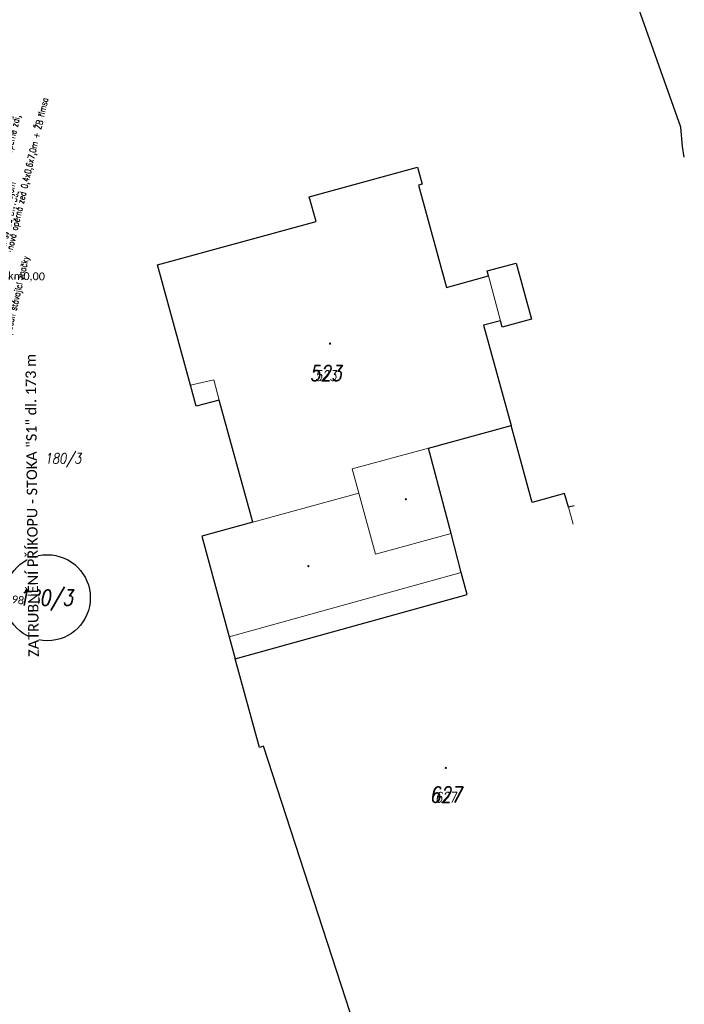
# Model space of a CAD drawing. Header units: feet. Extents: x -783217 to -782936, y -1044805 to -1043930.
# Tile 60 of 81: x -782991 to -782940, y -1044396 to -1044320. Entities that reach past the tile are written whole.
import ezdxf
from ezdxf import colors
from ezdxf.entities.mleader import LeaderData, LeaderLine
from ezdxf.enums import TextEntityAlignment as Align
from ezdxf.math import Vec2, Vec3

# ---------------------------------------------------------------- set-up
doc = ezdxf.new("R2010")
doc.units = ezdxf.units.FT
doc.header["$MEASUREMENT"] = 0
for name, color, linetype, lineweight in [('BOURÁNÍ', 1, 'Continuous', 50), ('KN_hranice pozemků', 140, 'Continuous', 30), ('KN_slučky', 253, 'Continuous', 9), ('popis kan', 1, 'Continuous', 25), ('S_UV NOVÉ', 14, 'Continuous', 30)]:
    doc.layers.add(name, color=color, linetype=linetype, lineweight=lineweight)
for name, color, linetype in [('KN_dotčené pozemky', 3, 'Continuous'), ('KN_POZEMKY 500', 140, 'Continuous'), ('KN_značky kultur', 7, 'Continuous'), ('KN_čísla pozemků', 140, 'Continuous'), ('NOVÝ POPIS', 1, 'Continuous'), ('POPISKY NOVÉ STA', 7, 'Continuous'), ('S_CETIN_METALIKA', 6, 'SDELSPOJO')]:
    doc.layers.add(name, color=color, linetype=linetype)
doc.styles.add('Legend', font='calibri.ttf')
doc.styles.add('RomanD', font='romand.shx', dxfattribs={"width": 0.7, "oblique": 10})
doc.styles.add('ROMANS', font='romans.shx', dxfattribs={"width": 0.8})
doc.linetypes.add('SDELSPOJO', pattern='A,7,-6,[31,civil.shx,S=1,R=0,X=0,Y=0],-6', length=19)

# ---------------------------------------------------------------- blocks, each defined once
blk = doc.blocks.new('4.02_1')
at = {"layer": 'KN_značky kultur', "linetype": 'Continuous'}
h = blk.add_hatch(color=256, dxfattribs=at)
edge = h.paths.add_edge_path()
edge.add_arc((0, 0), 0.175, 0, 360)

msp = doc.modelspace()

# ---------------------------------------------------------------- linework, layer by layer
at = {"layer": 'KN_dotčené pozemky'}
msp.add_circle((-782988.68, -1044364.798), 3.299, dxfattribs=at)
at = {"layer": 'KN_hranice pozemků', "linetype": 'Continuous'}
for p, q in [((-782968.59, -1044334.04), (-782960.28, -1044331.78)), ((-782960.28, -1044331.78), (-782959.93, -1044333.08)), ((-782959.93, -1044333.08), (-782960.21, -1044333.16)), ((-782960.21, -1044333.16), (-782958.07, -1044341)), ((-782968.07, -1044335.93), (-782968.59, -1044334.04)), ((-782980.23, -1044339.26), (-782968.07, -1044335.93)), ((-782954.94, -1044339.73), (-782952.72, -1044339.12)), ((-782952.72, -1044339.12), (-782951.55, -1044343.42)), ((-782977.71, -1044348.5), (-782980.23, -1044339.26)), ((-782954.84, -1044340.11), (-782954.94, -1044339.73)), ((-782958.07, -1044341), (-782954.84, -1044340.11)), ((-782953.93, -1044343.55), (-782955.23, -1044343.9)), ((-782953.8, -1044344.03), (-782953.93, -1044343.55)), ((-782951.55, -1044343.42), (-782953.8, -1044344.03)), ((-782955.23, -1044343.9), (-782953.12, -1044351.59)), ((-782977.27, -1044350.1), (-782977.71, -1044348.5)), ((-782975.49, -1044349.65), (-782977.27, -1044350.1)), ((-782972.93, -1044359.01), (-782975.49, -1044349.65)), ((-782959.44, -1044353.32), (-782953.12, -1044351.59)), ((-782951.51, -1044357.48), (-782953.12, -1044351.59)), ((-782957.71, -1044359.88), (-782959.44, -1044353.32)), ((-782949.01, -1044356.8), (-782951.51, -1044357.48)), ((-782948.72, -1044357.86), (-782949.01, -1044356.8)), ((-782948.289, -1044357.742), (-782948.72, -1044357.86)), ((-782972.93, -1044359.01), (-782976.84, -1044360.08)), ((-782976.84, -1044360.08), (-782974.73, -1044367.8)), ((-782956.93, -1044362.85), (-782957.71, -1044359.88)), ((-782956.48, -1044364.54), (-782956.93, -1044362.85)), ((-782974.27, -1044369.47), (-782956.48, -1044364.54)), ((-782974.73, -1044367.8), (-782974.27, -1044369.47)), ((-782972.41, -1044376.27), (-782974.27, -1044369.47)), ((-782972.09, -1044376.18), (-782972.41, -1044376.27)), ((-782963.03, -1044404.04), (-782972.09, -1044376.18))]:
    msp.add_line(p, q, dxfattribs=at)
at = {"layer": 'KN_slučky', "linetype": 'Continuous'}
for p, q in [((-782954.84, -1044340.11), (-782953.93, -1044343.55)), ((-782977.71, -1044348.5), (-782975.91, -1044348.09)), ((-782975.91, -1044348.09), (-782975.49, -1044349.65)), ((-782965.29, -1044354.92), (-782959.44, -1044353.32)), ((-782964.78, -1044356.78), (-782965.29, -1044354.92)), ((-782972.93, -1044359.01), (-782964.78, -1044356.78)), ((-782964.78, -1044356.78), (-782963.5, -1044361.46)), ((-782948.72, -1044357.86), (-782948.364, -1044359.163)), ((-782963.5, -1044361.46), (-782957.71, -1044359.88)), ((-782974.73, -1044367.8), (-782956.93, -1044362.85))]:
    msp.add_line(p, q, dxfattribs=at)
at = {"layer": 'S_CETIN_METALIKA', "ltscale": 0.2, "flags": 128}
msp.add_lwpolyline([(-782939.83, -1044331), (-782939.98, -1044330.19), (-782940.09, -1044328.69), (-782944, -1044317.65), (-782946.68, -1044312.55), (-782949.97, -1044307.79), (-782953.45, -1044304.7), (-782959, -1044301.57), (-782964.97, -1044299.27), (-782973.77, -1044297.03), (-782982.42, -1044295.72), (-782986.83, -1044295.95)], dxfattribs=at)

# ---------------------------------------------------------------- block references
at = {"layer": 'KN_značky kultur', "linetype": 'Continuous', "xscale": 0.5, "yscale": 0.5}
for p in [(-782967, -1044345.3), (-782961.18, -1044357.24), (-782968.66, -1044362.37), (-782958.12, -1044377.85)]:
    msp.add_blockref('4.02_1', p, dxfattribs=at)

# ---------------------------------------------------------------- texts
at = {"layer": 'KN_POZEMKY 500', "color": 5, "linetype": 'Continuous', "style": 'RomanD', "oblique": 10, "width": 0.8}
for s, p in [('523', (-782967.33, -1044348.17)), ('627', (-782958.12, -1044380.5))]:
    msp.add_text(s, height=1.2, dxfattribs=at).set_placement(p, align=Align.CENTER)
at = {"layer": 'KN_POZEMKY 500', "linetype": 'Continuous', "style": 'RomanD', "oblique": 10, "width": 0.8}
msp.add_text('180/3', height=1.2, dxfattribs=at).set_placement((-782988.801, -1044365.385), align=Align.CENTER)
at = {"layer": 'KN_čísla pozemků', "color": 5, "linetype": 'Continuous', "style": 'RomanD', "oblique": 10, "width": 0.8}
for s, p in [('523', (-782967.33, -1044348.17)), ('627', (-782958.12, -1044380.5))]:
    msp.add_text(s, height=0.8, dxfattribs=at).set_placement(p, align=Align.CENTER)
at = {"layer": 'KN_čísla pozemků', "linetype": 'Continuous', "style": 'RomanD', "oblique": 10, "width": 0.8}
msp.add_text('180/3', height=0.8, dxfattribs=at).set_placement((-782987.467, -1044354.508), align=Align.CENTER)

# ---------------------------------------------------------------- leaders
at = {"layer": 'NOVÝ POPIS', "color": 146, "linetype": 'ByBlock', "true_color": 0x105689}
ml = msp.add_multileader_mtext('Standard', dxfattribs=at)
ml.set_content('napojení svodu DN150', color=(16, 86, 137), style='ROMANS')
ml.set_leader_properties()
ml.build(insert=Vec2(0, 0))
ml.multileader.update_dxf_attribs({"text_right_attachment_type": 6, "dogleg_length": 0.36, "arrow_head_size": 0.3})
ctx = ml.context
ctx.base_point, ctx.char_height, ctx.arrow_head_size, ctx.landing_gap_size, ctx.plane_origin, ctx.plane_x_axis, ctx.plane_y_axis = Vec3(-782992.478, -1044339.803), 0.5, 0.3, 0.09, Vec3(-782993.295, -1044340.92), Vec3(0.228521, 0.973539), Vec3(-0.973539, 0.228521)
ctx.right_attachment = 6
notes = []
notes.append((ctx, [(0, (1, 1, 0), (-782992.56, -1044340.153), (0.228521, 0.973539), 0.36, [(0, [(-782993.295, -1044340.92)], 0, [])])]))
ctx.mtext.insert, ctx.mtext.text_direction, ctx.mtext.rotation, ctx.mtext.flow_direction = Vec3(-782992.782, -1044339.639), Vec3(0.228521, 0.973539), 1.340238, 5
at = {"layer": 'POPISKY NOVÉ STA', "color": 6, "linetype": 'ByBlock', "lineweight": 13}
ml = msp.add_multileader_mtext('Standard', dxfattribs=at)
ml.set_content('nová opěrná zeď 0,4x0,6x7,0m + ŽB římsa', color=6, style='ROMANS')
ml.set_leader_properties()
ml.build(insert=Vec2(0, 0))
ml.multileader.update_dxf_attribs({"text_right_attachment_type": 6, "dogleg_length": 0.36, "arrow_head_size": 0.3})
ctx = ml.context
ctx.base_point, ctx.char_height, ctx.arrow_head_size, ctx.landing_gap_size, ctx.plane_origin, ctx.plane_x_axis, ctx.plane_y_axis = Vec3(-782991.514, -1044338.201), 0.5, 0.3, 0.09, Vec3(-782994.387, -1044338.923), Vec3(0.228351, 0.973579), Vec3(-0.973579, 0.228351)
ctx.right_attachment = 6
notes.append((ctx, [(0, (1, 1, 0), (-782991.596, -1044338.551), (0.228351, 0.973579), 0.36, [(0, [(-782994.387, -1044338.923)], 0, [])])]))
ctx.mtext.insert, ctx.mtext.text_direction, ctx.mtext.rotation, ctx.mtext.width, ctx.mtext.defined_height, ctx.mtext.flow_direction = Vec3(-782991.818, -1044338.037), Vec3(0.228351, 0.973579), 1.340413, 14.42781, 1.661, 5
for ctx, leaders in notes:
    for number, flags, end, landing, length, lines in leaders:
        leader = LeaderData()
        leader.index, (leader.has_last_leader_line, leader.has_dogleg_vector, leader.attachment_direction) = number, flags
        leader.last_leader_point, leader.dogleg_vector, leader.dogleg_length = Vec3(end), Vec3(landing), length
        for number, points, colour, breaks in lines:
            line = LeaderLine()
            line.index, line.vertices, line.color, line.breaks = number, Vec3.list(points), colors.encode_raw_color(colour), breaks
            leader.lines.append(line)
        ctx.leaders.append(leader)

# ---------------------------------------------------------------- next in the draw order: texts
at = {"layer": 'S_UV NOVÉ', "insert": (-782990.128, -1044369.332), "char_height": 0.8, "attachment_point": 1, "rotation": 90.59054, "style": 'Legend', "bg_fill": 3, "box_fill_scale": 1, "bg_fill_color": 256, "bg_fill_transparency": 0}
msp.add_mtext_dynamic_manual_height_columns('ZATRUBNĚNÍ PŘÍKOPU - STOKA "S1" dl. 173 m', width=23.56294, gutter_width=3.75, heights=[0], dxfattribs=at)

# ---------------------------------------------------------------- next in the draw order: leaders
at = {"layer": 'BOURÁNÍ', "linetype": 'ByBlock', "lineweight": 13}
ml = msp.add_multileader_mtext('Standard', dxfattribs=at)
ml.set_content('vybourání části opěrné zdi, \\Pdl. 5,0m', color=256, style='ROMANS')
ml.set_leader_properties()
ml.build(insert=Vec2(0, 0))
ml.multileader.update_dxf_attribs({"dogleg_length": 0.36, "arrow_head_size": 0.3})
ctx = ml.context
ctx.base_point, ctx.char_height, ctx.arrow_head_size, ctx.landing_gap_size, ctx.plane_origin, ctx.plane_x_axis, ctx.plane_y_axis = Vec3(-782992.655, -1044335.035), 0.5, 0.3, 0.09, Vec3(-782995.098, -1044335.937), Vec3(0.228351, 0.973579), Vec3(-0.973579, 0.228351)
notes = []
notes.append((ctx, [(0, (1, 1, 0), (-782992.737, -1044335.385), (0.228351, 0.973579), 0.36, [(0, [(-782995.098, -1044335.937)], 0, [])])]))
ctx.mtext.insert, ctx.mtext.text_direction, ctx.mtext.rotation, ctx.mtext.flow_direction = Vec3(-782992.924, -1044334.879), Vec3(0.228351, 0.973579), 1.340413, 5
ctx.mtext.has_bg_fill, ctx.mtext.bg_color, ctx.mtext.bg_scale_factor, ctx.mtext.bg_transparency, ctx.mtext.use_window_bg_color = 1, -1027028792, 1.5, 0, 1
ml = msp.add_multileader_mtext('Standard', dxfattribs=at)
ml.set_content('posun stávající značky', color=256, style='ROMANS')
ml.set_leader_properties()
ml.build(insert=Vec2(0, 0))
ml.multileader.update_dxf_attribs({"dogleg_length": 0.36, "arrow_head_size": 0.3})
ctx = ml.context
ctx.base_point, ctx.char_height, ctx.arrow_head_size, ctx.landing_gap_size, ctx.plane_origin, ctx.plane_x_axis, ctx.plane_y_axis = Vec3(-782991.667, -1044344.677), 0.5, 0.3, 0.09, Vec3(-782994.229, -1044344.946), Vec3(0.228351, 0.973579), Vec3(-0.973579, 0.228351)
notes.append((ctx, [(0, (1, 1, 0), (-782991.749, -1044345.028), (0.228351, 0.973579), 0.36, [(0, [(-782994.229, -1044344.946)], 0, [])])]))
ctx.mtext.insert, ctx.mtext.text_direction, ctx.mtext.rotation, ctx.mtext.flow_direction = Vec3(-782991.971, -1044344.513), Vec3(0.228351, 0.973579), 1.340413, 5
ctx.mtext.has_bg_fill, ctx.mtext.bg_color, ctx.mtext.bg_scale_factor, ctx.mtext.bg_transparency, ctx.mtext.use_window_bg_color = 1, -1027028792, 1.5, 0, 1
for ctx, leaders in notes:
    for number, flags, end, landing, length, lines in leaders:
        leader = LeaderData()
        leader.index, (leader.has_last_leader_line, leader.has_dogleg_vector, leader.attachment_direction) = number, flags
        leader.last_leader_point, leader.dogleg_vector, leader.dogleg_length = Vec3(end), Vec3(landing), length
        for number, points, colour, breaks in lines:
            line = LeaderLine()
            line.index, line.vertices, line.color, line.breaks = number, Vec3.list(points), colors.encode_raw_color(colour), breaks
            leader.lines.append(line)
        ctx.leaders.append(leader)

# ---------------------------------------------------------------- next in the draw order: texts
at = {"layer": 'popis kan', "ltscale": 0.5, "insert": (-782991.681, -1044339.795), "char_height": 0.6, "attachment_point": 1, "rotation": 358.80337, "style": 'Legend'}
msp.add_mtext_dynamic_manual_height_columns('km0,00', width=3.10135, gutter_width=3.75, heights=[0], dxfattribs=at)
at = {"layer": 'popis kan', "ltscale": 0.5, "insert": (-782994.62, -1044364.105), "char_height": 0.6, "attachment_point": 1, "rotation": 351.49888, "style": 'Legend', "bg_fill": 3, "box_fill_scale": 1.1, "bg_fill_color": 256, "bg_fill_transparency": 0}
msp.add_mtext_dynamic_manual_height_columns('km0,02398', width=3.10135, gutter_width=3.75, heights=[0], dxfattribs=at)

doc.saveas('drawing.dxf')
